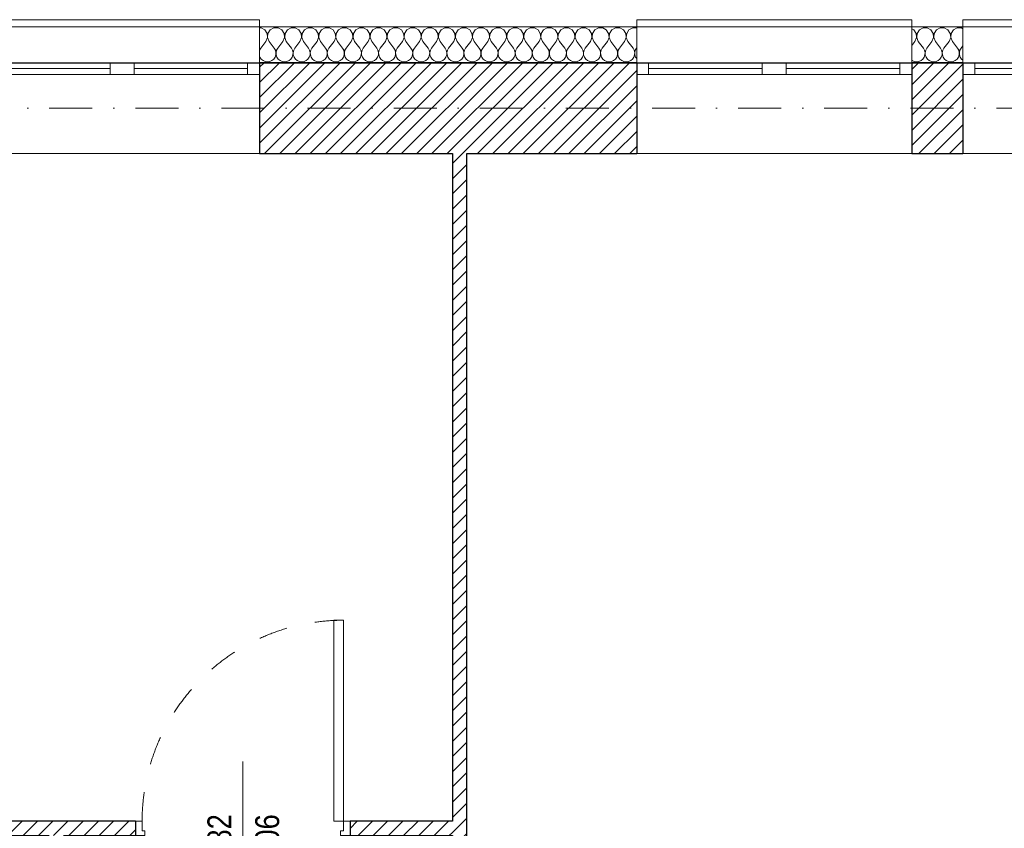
# Model space of a CAD drawing. Header units: millimetres. Extents: x 172139 to 266886, y 95607 to 138225.
# Tile 18 of 71: x 182107 to 186224, y 118321 to 121706. Entities that reach past the tile are written whole.
import ezdxf
from ezdxf.enums import TextEntityAlignment as Align

# ---------------------------------------------------------------- set-up
doc = ezdxf.new("R2010")
doc.units = ezdxf.units.MM
doc.header["$MEASUREMENT"] = 0
doc.linetypes.add('Kropki i Kreski', pattern=[360, 180, -90, 0, -90])
doc.linetypes.add('Przerywana', pattern=[240, 120, -120])
for name, color, linetype in [('Drzwi ArchiCAD', 7, 'Continuous'), ('Konstrukcja - Siatki mod', 7, 'Continuous'), ('KR_INW', 7, 'Continuous'), ('NAPIS_SODON', 7, 'Continuous'), ('Znaczniki drzwi ArchiCADa', 7, 'Continuous')]:
    doc.layers.add(name, color=color, linetype=linetype)
for name, color, linetype, lineweight in [('Drzwi ArchiCAD_Nr_pióra__1', 7, 'Continuous', 13), ('Drzwi ArchiCAD_Nr_pióra__27', 7, 'Continuous', 25), ('KR_INW_Nr_pióra__101', 252, 'Continuous', 5), ('KR_INW_Nr_pióra__27', 7, 'Continuous', 25), ('KR_INW_Nr_pióra__47', 7, 'Continuous', 15), ('NAPIS_SODON_Nr_pióra__1', 7, 'Continuous', 13), ('Okna ArchiCADa_Nr_pióra__1', 7, 'Continuous', 13), ('Znaczniki drzwi ArchiCADa_Nr_pióra__7', 7, 'Continuous', 13)]:
    doc.layers.add(name, color=color, linetype=linetype, lineweight=lineweight)
for name, color, linetype, lineweight, true_color in [('Konstrukcja - Siatki mod_Nr_pióra__48', 7, 'Continuous', 15, 0xa80f02), ('KR_INW_Nr_pióra__102', 7, 'Continuous', 5, 0xcccccc), ('Znaczniki drzwi ArchiCADa_Nr_pióra__20', 7, 'Continuous', 13, 0xb00000)]:
    doc.layers.add(name, color=color, linetype=linetype, lineweight=lineweight, true_color=true_color)
doc.styles.add('GENERATED_STYLE_1', font='ARIALN.TTF')
pattern_1 = [(45, (0, 0), (-31.819804, 31.819804), [])]

# ---------------------------------------------------------------- blocks, each defined once
blk = doc.blocks.new('Strop_1', base_point=(179225, 121523.3))
at = {"layer": 'NAPIS_SODON_Nr_pióra__1', "linetype": 'Continuous', "flags": 128}
blk.add_lwpolyline([(179225, 121523.3), (179225.9, 107003.8), (250898.3, 107008.3), (250897.4, 121527.8)], close=True, dxfattribs=at)
blk = doc.blocks.new('*X95')
at = {"layer": 'KR_INW_Nr_pióra__102', "linetype": 'Continuous'}
for p, q in [((183115.8, 121670.9), (183109.9, 121670.9)), ((183131.2, 121662.7), (183115.8, 121670.9)), ((183169.9, 121670.9), (183154.5, 121662.7)), ((183187.3, 121670.9), (183169.9, 121670.9)), ((183202.6, 121662.7), (183187.3, 121670.9)), ((183241.3, 121670.9), (183226, 121662.7)), ((183258.7, 121670.9), (183241.3, 121670.9)), ((183274, 121662.7), (183258.7, 121670.9)), ((183312.7, 121670.9), (183297.4, 121662.7)), ((183330.1, 121670.9), (183312.7, 121670.9)), ((183345.5, 121662.7), (183330.1, 121670.9)), ((183384.2, 121670.9), (183368.8, 121662.7)), ((183401.6, 121670.9), (183384.2, 121670.9)), ((183416.9, 121662.7), (183401.6, 121670.9)), ((183455.6, 121670.9), (183440.3, 121662.7)), ((183473, 121670.9), (183455.6, 121670.9)), ((183488.3, 121662.7), (183473, 121670.9)), ((183527, 121670.9), (183511.7, 121662.7)), ((183544.4, 121670.9), (183527, 121670.9)), ((183559.7, 121662.7), (183544.4, 121670.9)), ((183598.4, 121670.9), (183583.1, 121662.7)), ((183615.8, 121670.9), (183598.4, 121670.9)), ((183631.2, 121662.7), (183615.8, 121670.9)), ((183669.9, 121670.9), (183654.5, 121662.7)), ((183687.3, 121670.9), (183669.9, 121670.9)), ((183702.6, 121662.7), (183687.3, 121670.9)), ((183741.3, 121670.9), (183726, 121662.7)), ((183758.7, 121670.9), (183741.3, 121670.9)), ((183774, 121662.7), (183758.7, 121670.9)), ((183812.7, 121670.9), (183797.4, 121662.7)), ((183830.1, 121670.9), (183812.7, 121670.9)), ((183845.5, 121662.7), (183830.1, 121670.9)), ((183884.2, 121670.9), (183868.8, 121662.7)), ((183901.6, 121670.9), (183884.2, 121670.9)), ((183916.9, 121662.7), (183901.6, 121670.9)), ((183955.6, 121670.9), (183940.3, 121662.7)), ((183973, 121670.9), (183955.6, 121670.9)), ((183988.3, 121662.7), (183973, 121670.9)), ((184027, 121670.9), (184011.7, 121662.7)), ((184044.4, 121670.9), (184027, 121670.9)), ((184059.7, 121662.7), (184044.4, 121670.9)), ((184098.4, 121670.9), (184083.1, 121662.7)), ((184115.8, 121670.9), (184098.4, 121670.9)), ((184131.2, 121662.7), (184115.8, 121670.9)), ((184169.9, 121670.9), (184154.5, 121662.7)), ((184187.3, 121670.9), (184169.9, 121670.9)), ((184202.6, 121662.7), (184187.3, 121670.9)), ((184241.3, 121670.9), (184226, 121662.7)), ((184258.7, 121670.9), (184241.3, 121670.9)), ((184274, 121662.7), (184258.7, 121670.9)), ((184312.7, 121670.9), (184297.4, 121662.7)), ((184330.1, 121670.9), (184312.7, 121670.9)), ((184345.5, 121662.7), (184330.1, 121670.9)), ((184384.2, 121670.9), (184368.8, 121662.7)), ((184401.6, 121670.9), (184384.2, 121670.9)), ((184416.9, 121662.7), (184401.6, 121670.9)), ((184455.6, 121670.9), (184440.3, 121662.7)), ((184473, 121670.9), (184455.6, 121670.9)), ((184488.3, 121662.7), (184473, 121670.9)), ((184527, 121670.9), (184511.7, 121662.7)), ((184544.4, 121670.9), (184527, 121670.9)), ((184559.7, 121662.7), (184544.4, 121670.9)), ((184598.4, 121670.9), (184583.1, 121662.7)), ((184615.8, 121670.9), (184598.4, 121670.9)), ((184631.2, 121662.7), (184615.8, 121670.9)), ((184669.9, 121670.9), (184654.5, 121662.7)), ((184686.7, 121670.9), (184669.9, 121670.9)), ((183140.8, 121648.2), (183131.2, 121662.7)), ((183135.7, 121614.9), (183142.4, 121630.9)), ((183142.4, 121630.9), (183140.8, 121648.2)), ((183144.9, 121648.2), (183143.3, 121630.9)), ((183143.3, 121630.9), (183150, 121614.9)), ((183154.5, 121662.7), (183144.9, 121648.2)), ((183212.2, 121648.2), (183202.6, 121662.7)), ((183207.1, 121614.9), (183213.9, 121630.9)), ((183213.9, 121630.9), (183212.2, 121648.2)), ((183216.3, 121648.2), (183214.7, 121630.9)), ((183214.7, 121630.9), (183221.4, 121614.9)), ((183226, 121662.7), (183216.3, 121648.2)), ((183283.7, 121648.2), (183274, 121662.7)), ((183278.6, 121614.9), (183285.3, 121630.9)), ((183285.3, 121630.9), (183283.7, 121648.2)), ((183287.8, 121648.2), (183286.1, 121630.9)), ((183286.1, 121630.9), (183292.9, 121614.9)), ((183297.4, 121662.7), (183287.8, 121648.2)), ((183355.1, 121648.2), (183345.5, 121662.7)), ((183350, 121614.9), (183356.7, 121630.9)), ((183356.7, 121630.9), (183355.1, 121648.2)), ((183359.2, 121648.2), (183357.6, 121630.9)), ((183357.6, 121630.9), (183364.3, 121614.9)), ((183368.8, 121662.7), (183359.2, 121648.2)), ((183426.5, 121648.2), (183416.9, 121662.7)), ((183421.4, 121614.9), (183428.2, 121630.9)), ((183428.2, 121630.9), (183426.5, 121648.2)), ((183430.6, 121648.2), (183429, 121630.9)), ((183429, 121630.9), (183435.7, 121614.9)), ((183440.3, 121662.7), (183430.6, 121648.2)), ((183497.9, 121648.2), (183488.3, 121662.7)), ((183492.9, 121614.9), (183499.6, 121630.9)), ((183499.6, 121630.9), (183497.9, 121648.2)), ((183502.1, 121648.2), (183500.4, 121630.9)), ((183500.4, 121630.9), (183507.1, 121614.9)), ((183511.7, 121662.7), (183502.1, 121648.2)), ((183569.4, 121648.2), (183559.7, 121662.7)), ((183564.3, 121614.9), (183571, 121630.9)), ((183571, 121630.9), (183569.4, 121648.2)), ((183573.5, 121648.2), (183571.8, 121630.9)), ((183571.8, 121630.9), (183578.6, 121614.9)), ((183583.1, 121662.7), (183573.5, 121648.2)), ((183640.8, 121648.2), (183631.2, 121662.7)), ((183635.7, 121614.9), (183642.4, 121630.9)), ((183642.4, 121630.9), (183640.8, 121648.2)), ((183644.9, 121648.2), (183643.3, 121630.9)), ((183643.3, 121630.9), (183650, 121614.9)), ((183654.5, 121662.7), (183644.9, 121648.2)), ((183712.2, 121648.2), (183702.6, 121662.7)), ((183707.1, 121614.9), (183713.9, 121630.9)), ((183713.9, 121630.9), (183712.2, 121648.2)), ((183716.3, 121648.2), (183714.7, 121630.9)), ((183714.7, 121630.9), (183721.4, 121614.9)), ((183726, 121662.7), (183716.3, 121648.2)), ((183783.7, 121648.2), (183774, 121662.7)), ((183778.6, 121614.9), (183785.3, 121630.9)), ((183785.3, 121630.9), (183783.7, 121648.2)), ((183787.8, 121648.2), (183786.1, 121630.9)), ((183786.1, 121630.9), (183792.9, 121614.9)), ((183797.4, 121662.7), (183787.8, 121648.2)), ((183855.1, 121648.2), (183845.5, 121662.7)), ((183850, 121614.9), (183856.7, 121630.9)), ((183856.7, 121630.9), (183855.1, 121648.2)), ((183859.2, 121648.2), (183857.6, 121630.9)), ((183857.6, 121630.9), (183864.3, 121614.9)), ((183868.8, 121662.7), (183859.2, 121648.2)), ((183926.5, 121648.2), (183916.9, 121662.7)), ((183921.4, 121614.9), (183928.2, 121630.9)), ((183928.2, 121630.9), (183926.5, 121648.2)), ((183930.6, 121648.2), (183929, 121630.9)), ((183929, 121630.9), (183935.7, 121614.9)), ((183940.3, 121662.7), (183930.6, 121648.2)), ((183997.9, 121648.2), (183988.3, 121662.7)), ((183992.9, 121614.9), (183999.6, 121630.9)), ((183999.6, 121630.9), (183997.9, 121648.2)), ((184002.1, 121648.2), (184000.4, 121630.9)), ((184000.4, 121630.9), (184007.1, 121614.9)), ((184011.7, 121662.7), (184002.1, 121648.2)), ((184069.4, 121648.2), (184059.7, 121662.7)), ((184064.3, 121614.9), (184071, 121630.9)), ((184071, 121630.9), (184069.4, 121648.2)), ((184073.5, 121648.2), (184071.8, 121630.9)), ((184071.8, 121630.9), (184078.6, 121614.9)), ((184083.1, 121662.7), (184073.5, 121648.2)), ((184140.8, 121648.2), (184131.2, 121662.7)), ((184135.7, 121614.9), (184142.4, 121630.9)), ((184142.4, 121630.9), (184140.8, 121648.2)), ((184144.9, 121648.2), (184143.3, 121630.9)), ((184143.3, 121630.9), (184150, 121614.9)), ((184154.5, 121662.7), (184144.9, 121648.2)), ((184212.2, 121648.2), (184202.6, 121662.7)), ((184207.1, 121614.9), (184213.9, 121630.9)), ((184213.9, 121630.9), (184212.2, 121648.2)), ((184216.3, 121648.2), (184214.7, 121630.9)), ((184214.7, 121630.9), (184221.4, 121614.9)), ((184226, 121662.7), (184216.3, 121648.2)), ((184283.7, 121648.2), (184274, 121662.7)), ((184278.6, 121614.9), (184285.3, 121630.9)), ((184285.3, 121630.9), (184283.7, 121648.2)), ((184287.8, 121648.2), (184286.1, 121630.9)), ((184286.1, 121630.9), (184292.9, 121614.9)), ((184297.4, 121662.7), (184287.8, 121648.2)), ((184355.1, 121648.2), (184345.5, 121662.7)), ((184350, 121614.9), (184356.7, 121630.9)), ((184356.7, 121630.9), (184355.1, 121648.2)), ((184359.2, 121648.2), (184357.6, 121630.9)), ((184357.6, 121630.9), (184364.3, 121614.9)), ((184368.8, 121662.7), (184359.2, 121648.2)), ((184426.5, 121648.2), (184416.9, 121662.7)), ((184421.4, 121614.9), (184428.2, 121630.9)), ((184428.2, 121630.9), (184426.5, 121648.2)), ((184430.6, 121648.2), (184429, 121630.9)), ((184429, 121630.9), (184435.7, 121614.9)), ((184440.3, 121662.7), (184430.6, 121648.2)), ((184497.9, 121648.2), (184488.3, 121662.7)), ((184492.9, 121614.9), (184499.6, 121630.9)), ((184499.6, 121630.9), (184497.9, 121648.2)), ((184502.1, 121648.2), (184500.4, 121630.9)), ((184500.4, 121630.9), (184507.1, 121614.9)), ((184511.7, 121662.7), (184502.1, 121648.2)), ((184569.4, 121648.2), (184559.7, 121662.7)), ((184564.3, 121614.9), (184571, 121630.9)), ((184571, 121630.9), (184569.4, 121648.2)), ((184573.5, 121648.2), (184571.8, 121630.9)), ((184571.8, 121630.9), (184578.6, 121614.9)), ((184583.1, 121662.7), (184573.5, 121648.2)), ((184640.8, 121648.2), (184631.2, 121662.7)), ((184635.7, 121614.9), (184642.4, 121630.9)), ((184642.4, 121630.9), (184640.8, 121648.2)), ((184644.9, 121648.2), (184643.3, 121630.9)), ((184643.3, 121630.9), (184650, 121614.9)), ((184654.5, 121662.7), (184644.9, 121648.2)), ((183114.3, 121586.3), (183109.9, 121578.4)), ((183135.7, 121614.9), (183114.3, 121586.3)), ((183150, 121614.9), (183171.4, 121586.3)), ((183176.2, 121577.7), (183171.4, 121586.3)), ((183185.7, 121586.3), (183180.9, 121577.7)), ((183207.1, 121614.9), (183185.7, 121586.3)), ((183221.4, 121614.9), (183242.9, 121586.3)), ((183247.6, 121577.7), (183242.9, 121586.3)), ((183257.1, 121586.3), (183252.4, 121577.7)), ((183278.6, 121614.9), (183257.1, 121586.3)), ((183292.9, 121614.9), (183314.3, 121586.3)), ((183319.1, 121577.7), (183314.3, 121586.3)), ((183328.6, 121586.3), (183323.8, 121577.7)), ((183350, 121614.9), (183328.6, 121586.3)), ((183364.3, 121614.9), (183385.7, 121586.3)), ((183390.5, 121577.7), (183385.7, 121586.3)), ((183400, 121586.3), (183395.2, 121577.7)), ((183421.4, 121614.9), (183400, 121586.3)), ((183435.7, 121614.9), (183457.1, 121586.3)), ((183461.9, 121577.7), (183457.1, 121586.3)), ((183471.4, 121586.3), (183466.7, 121577.7)), ((183492.9, 121614.9), (183471.4, 121586.3)), ((183507.1, 121614.9), (183528.6, 121586.3)), ((183533.3, 121577.7), (183528.6, 121586.3)), ((183542.9, 121586.3), (183538.1, 121577.7)), ((183564.3, 121614.9), (183542.9, 121586.3)), ((183578.6, 121614.9), (183600, 121586.3)), ((183604.8, 121577.7), (183600, 121586.3)), ((183614.3, 121586.3), (183609.5, 121577.7)), ((183635.7, 121614.9), (183614.3, 121586.3)), ((183650, 121614.9), (183671.4, 121586.3)), ((183676.2, 121577.7), (183671.4, 121586.3)), ((183685.7, 121586.3), (183680.9, 121577.7)), ((183707.1, 121614.9), (183685.7, 121586.3)), ((183721.4, 121614.9), (183742.9, 121586.3)), ((183747.6, 121577.7), (183742.9, 121586.3)), ((183757.1, 121586.3), (183752.4, 121577.7)), ((183778.6, 121614.9), (183757.1, 121586.3)), ((183792.9, 121614.9), (183814.3, 121586.3)), ((183819.1, 121577.7), (183814.3, 121586.3)), ((183828.6, 121586.3), (183823.8, 121577.7)), ((183850, 121614.9), (183828.6, 121586.3)), ((183864.3, 121614.9), (183885.7, 121586.3)), ((183890.5, 121577.7), (183885.7, 121586.3)), ((183900, 121586.3), (183895.2, 121577.7)), ((183921.4, 121614.9), (183900, 121586.3)), ((183935.7, 121614.9), (183957.1, 121586.3)), ((183961.9, 121577.7), (183957.1, 121586.3)), ((183971.4, 121586.3), (183966.7, 121577.7)), ((183992.9, 121614.9), (183971.4, 121586.3)), ((184007.1, 121614.9), (184028.6, 121586.3)), ((184033.3, 121577.7), (184028.6, 121586.3)), ((184042.9, 121586.3), (184038.1, 121577.7)), ((184064.3, 121614.9), (184042.9, 121586.3)), ((184078.6, 121614.9), (184100, 121586.3)), ((184104.8, 121577.7), (184100, 121586.3)), ((184114.3, 121586.3), (184109.5, 121577.7)), ((184135.7, 121614.9), (184114.3, 121586.3)), ((184150, 121614.9), (184171.4, 121586.3)), ((184176.2, 121577.7), (184171.4, 121586.3)), ((184185.7, 121586.3), (184180.9, 121577.7)), ((184207.1, 121614.9), (184185.7, 121586.3)), ((184221.4, 121614.9), (184242.9, 121586.3)), ((184247.6, 121577.7), (184242.9, 121586.3)), ((184257.1, 121586.3), (184252.4, 121577.7)), ((184278.6, 121614.9), (184257.1, 121586.3)), ((184292.9, 121614.9), (184314.3, 121586.3)), ((184319.1, 121577.7), (184314.3, 121586.3)), ((184328.6, 121586.3), (184323.8, 121577.7)), ((184350, 121614.9), (184328.6, 121586.3)), ((184364.3, 121614.9), (184385.7, 121586.3)), ((184390.5, 121577.7), (184385.7, 121586.3)), ((184400, 121586.3), (184395.2, 121577.7)), ((184421.4, 121614.9), (184400, 121586.3)), ((184435.7, 121614.9), (184457.1, 121586.3)), ((184461.9, 121577.7), (184457.1, 121586.3)), ((184471.4, 121586.3), (184466.7, 121577.7)), ((184492.9, 121614.9), (184471.4, 121586.3)), ((184507.1, 121614.9), (184528.6, 121586.3)), ((184533.3, 121577.7), (184528.6, 121586.3)), ((184542.9, 121586.3), (184538.1, 121577.7)), ((184564.3, 121614.9), (184542.9, 121586.3)), ((184578.6, 121614.9), (184600, 121586.3)), ((184604.8, 121577.7), (184600, 121586.3)), ((184614.3, 121586.3), (184609.5, 121577.7)), ((184635.7, 121614.9), (184614.3, 121586.3)), ((184650, 121614.9), (184671.4, 121586.3)), ((184676.2, 121577.7), (184671.4, 121586.3)), ((184685.7, 121586.3), (184680.9, 121577.7)), ((184686.7, 121587.6), (184685.7, 121586.3)), ((183109.9, 121551.9), (183110.9, 121548.9)), ((183110.9, 121548.9), (183116.5, 121540.8)), ((183169.2, 121540.8), (183174.8, 121548.9)), ((183174.8, 121548.9), (183177.9, 121558.2)), ((183178.4, 121568.1), (183176.2, 121577.7)), ((183177.9, 121558.2), (183178.4, 121568.1)), ((183180.9, 121577.7), (183178.7, 121568.1)), ((183178.7, 121568.1), (183179.2, 121558.2)), ((183179.2, 121558.2), (183182.3, 121548.9)), ((183182.3, 121548.9), (183187.9, 121540.8)), ((183240.6, 121540.8), (183246.2, 121548.9)), ((183246.2, 121548.9), (183249.4, 121558.2)), ((183249.9, 121568.1), (183247.6, 121577.7)), ((183249.4, 121558.2), (183249.9, 121568.1)), ((183252.4, 121577.7), (183250.1, 121568.1)), ((183250.1, 121568.1), (183250.6, 121558.2)), ((183250.6, 121558.2), (183253.8, 121548.9)), ((183253.8, 121548.9), (183259.4, 121540.8)), ((183312.1, 121540.8), (183317.7, 121548.9)), ((183317.7, 121548.9), (183320.8, 121558.2)), ((183321.3, 121568.1), (183319.1, 121577.7)), ((183320.8, 121558.2), (183321.3, 121568.1)), ((183323.8, 121577.7), (183321.6, 121568.1)), ((183321.6, 121568.1), (183322.1, 121558.2)), ((183322.1, 121558.2), (183325.2, 121548.9)), ((183325.2, 121548.9), (183330.8, 121540.8)), ((183383.5, 121540.8), (183389.1, 121548.9)), ((183389.1, 121548.9), (183392.2, 121558.2)), ((183392.7, 121568.1), (183390.5, 121577.7)), ((183392.2, 121558.2), (183392.7, 121568.1)), ((183395.2, 121577.7), (183393, 121568.1)), ((183393, 121568.1), (183393.5, 121558.2)), ((183393.5, 121558.2), (183396.6, 121548.9)), ((183396.6, 121548.9), (183402.2, 121540.8)), ((183454.9, 121540.8), (183460.5, 121548.9)), ((183460.5, 121548.9), (183463.7, 121558.2)), ((183464.1, 121568.1), (183461.9, 121577.7)), ((183463.7, 121558.2), (183464.1, 121568.1)), ((183466.7, 121577.7), (183464.4, 121568.1)), ((183464.4, 121568.1), (183464.9, 121558.2)), ((183464.9, 121558.2), (183468.1, 121548.9)), ((183468.1, 121548.9), (183473.6, 121540.8)), ((183526.4, 121540.8), (183531.9, 121548.9)), ((183531.9, 121548.9), (183535.1, 121558.2)), ((183535.6, 121568.1), (183533.3, 121577.7)), ((183535.1, 121558.2), (183535.6, 121568.1)), ((183538.1, 121577.7), (183535.9, 121568.1)), ((183535.9, 121568.1), (183536.3, 121558.2)), ((183536.3, 121558.2), (183539.5, 121548.9)), ((183539.5, 121548.9), (183545.1, 121540.8)), ((183597.8, 121540.8), (183603.4, 121548.9)), ((183603.4, 121548.9), (183606.5, 121558.2)), ((183607, 121568.1), (183604.8, 121577.7)), ((183606.5, 121558.2), (183607, 121568.1)), ((183609.5, 121577.7), (183607.3, 121568.1)), ((183607.3, 121568.1), (183607.8, 121558.2)), ((183607.8, 121558.2), (183610.9, 121548.9)), ((183610.9, 121548.9), (183616.5, 121540.8)), ((183669.2, 121540.8), (183674.8, 121548.9)), ((183674.8, 121548.9), (183677.9, 121558.2)), ((183678.4, 121568.1), (183676.2, 121577.7)), ((183677.9, 121558.2), (183678.4, 121568.1)), ((183680.9, 121577.7), (183678.7, 121568.1)), ((183678.7, 121568.1), (183679.2, 121558.2)), ((183679.2, 121558.2), (183682.3, 121548.9)), ((183682.3, 121548.9), (183687.9, 121540.8)), ((183740.6, 121540.8), (183746.2, 121548.9)), ((183746.2, 121548.9), (183749.4, 121558.2)), ((183749.9, 121568.1), (183747.6, 121577.7)), ((183749.4, 121558.2), (183749.9, 121568.1)), ((183752.4, 121577.7), (183750.1, 121568.1)), ((183750.1, 121568.1), (183750.6, 121558.2)), ((183750.6, 121558.2), (183753.8, 121548.9)), ((183753.8, 121548.9), (183759.4, 121540.8)), ((183812.1, 121540.8), (183817.7, 121548.9)), ((183817.7, 121548.9), (183820.8, 121558.2)), ((183821.3, 121568.1), (183819.1, 121577.7)), ((183820.8, 121558.2), (183821.3, 121568.1)), ((183823.8, 121577.7), (183821.6, 121568.1)), ((183821.6, 121568.1), (183822.1, 121558.2)), ((183822.1, 121558.2), (183825.2, 121548.9)), ((183825.2, 121548.9), (183830.8, 121540.8)), ((183883.5, 121540.8), (183889.1, 121548.9)), ((183889.1, 121548.9), (183892.2, 121558.2)), ((183892.7, 121568.1), (183890.5, 121577.7)), ((183892.2, 121558.2), (183892.7, 121568.1)), ((183895.2, 121577.7), (183893, 121568.1)), ((183893, 121568.1), (183893.5, 121558.2)), ((183893.5, 121558.2), (183896.6, 121548.9)), ((183896.6, 121548.9), (183902.2, 121540.8)), ((183954.9, 121540.8), (183960.5, 121548.9)), ((183960.5, 121548.9), (183963.7, 121558.2)), ((183964.1, 121568.1), (183961.9, 121577.7)), ((183963.7, 121558.2), (183964.1, 121568.1)), ((183966.7, 121577.7), (183964.4, 121568.1)), ((183964.4, 121568.1), (183964.9, 121558.2)), ((183964.9, 121558.2), (183968.1, 121548.9)), ((183968.1, 121548.9), (183973.6, 121540.8)), ((184026.4, 121540.8), (184031.9, 121548.9)), ((184031.9, 121548.9), (184035.1, 121558.2)), ((184035.6, 121568.1), (184033.3, 121577.7)), ((184035.1, 121558.2), (184035.6, 121568.1)), ((184038.1, 121577.7), (184035.9, 121568.1)), ((184035.9, 121568.1), (184036.3, 121558.2)), ((184036.3, 121558.2), (184039.5, 121548.9)), ((184039.5, 121548.9), (184045.1, 121540.8)), ((184097.8, 121540.8), (184103.4, 121548.9)), ((184103.4, 121548.9), (184106.5, 121558.2)), ((184107, 121568.1), (184104.8, 121577.7)), ((184106.5, 121558.2), (184107, 121568.1)), ((184109.5, 121577.7), (184107.3, 121568.1)), ((184107.3, 121568.1), (184107.8, 121558.2)), ((184107.8, 121558.2), (184110.9, 121548.9)), ((184110.9, 121548.9), (184116.5, 121540.8)), ((184169.2, 121540.8), (184174.8, 121548.9)), ((184174.8, 121548.9), (184177.9, 121558.2)), ((184178.4, 121568.1), (184176.2, 121577.7)), ((184177.9, 121558.2), (184178.4, 121568.1)), ((184180.9, 121577.7), (184178.7, 121568.1)), ((184178.7, 121568.1), (184179.2, 121558.2)), ((184179.2, 121558.2), (184182.3, 121548.9)), ((184182.3, 121548.9), (184187.9, 121540.8)), ((184240.6, 121540.8), (184246.2, 121548.9)), ((184246.2, 121548.9), (184249.4, 121558.2)), ((184249.9, 121568.1), (184247.6, 121577.7)), ((184249.4, 121558.2), (184249.9, 121568.1)), ((184252.4, 121577.7), (184250.1, 121568.1)), ((184250.1, 121568.1), (184250.6, 121558.2)), ((184250.6, 121558.2), (184253.8, 121548.9)), ((184253.8, 121548.9), (184259.4, 121540.8)), ((184312.1, 121540.8), (184317.7, 121548.9)), ((184317.7, 121548.9), (184320.8, 121558.2)), ((184321.3, 121568.1), (184319.1, 121577.7)), ((184320.8, 121558.2), (184321.3, 121568.1)), ((184323.8, 121577.7), (184321.6, 121568.1)), ((184321.6, 121568.1), (184322.1, 121558.2)), ((184322.1, 121558.2), (184325.2, 121548.9)), ((184325.2, 121548.9), (184330.8, 121540.8)), ((184383.5, 121540.8), (184389.1, 121548.9)), ((184389.1, 121548.9), (184392.2, 121558.2)), ((184392.7, 121568.1), (184390.5, 121577.7)), ((184392.2, 121558.2), (184392.7, 121568.1)), ((184395.2, 121577.7), (184393, 121568.1)), ((184393, 121568.1), (184393.5, 121558.2)), ((184393.5, 121558.2), (184396.6, 121548.9)), ((184396.6, 121548.9), (184402.2, 121540.8)), ((184454.9, 121540.8), (184460.5, 121548.9)), ((184460.5, 121548.9), (184463.7, 121558.2)), ((184464.1, 121568.1), (184461.9, 121577.7)), ((184463.7, 121558.2), (184464.1, 121568.1)), ((184466.7, 121577.7), (184464.4, 121568.1)), ((184464.4, 121568.1), (184464.9, 121558.2)), ((184464.9, 121558.2), (184468.1, 121548.9)), ((184468.1, 121548.9), (184473.6, 121540.8)), ((184526.4, 121540.8), (184531.9, 121548.9)), ((184531.9, 121548.9), (184535.1, 121558.2)), ((184535.6, 121568.1), (184533.3, 121577.7)), ((184535.1, 121558.2), (184535.6, 121568.1)), ((184538.1, 121577.7), (184535.9, 121568.1)), ((184535.9, 121568.1), (184536.3, 121558.2)), ((184536.3, 121558.2), (184539.5, 121548.9)), ((184539.5, 121548.9), (184545.1, 121540.8)), ((184597.8, 121540.8), (184603.4, 121548.9)), ((184603.4, 121548.9), (184606.5, 121558.2)), ((184607, 121568.1), (184604.8, 121577.7)), ((184606.5, 121558.2), (184607, 121568.1)), ((184609.5, 121577.7), (184607.3, 121568.1)), ((184607.3, 121568.1), (184607.8, 121558.2)), ((184607.8, 121558.2), (184610.9, 121548.9)), ((184610.9, 121548.9), (184616.5, 121540.8)), ((184669.2, 121540.8), (184674.8, 121548.9)), ((184674.8, 121548.9), (184677.9, 121558.2)), ((184678.4, 121568.1), (184676.2, 121577.7)), ((184677.9, 121558.2), (184678.4, 121568.1)), ((184680.9, 121577.7), (184678.7, 121568.1)), ((184678.7, 121568.1), (184679.2, 121558.2)), ((184679.2, 121558.2), (184682.3, 121548.9)), ((184682.3, 121548.9), (184686.7, 121542.5)), ((183116.5, 121540.8), (183124.1, 121534.5)), ((183124.1, 121534.5), (183133.1, 121530.5)), ((183133.1, 121530.5), (183142.9, 121529.2)), ((183142.9, 121529.2), (183152.6, 121530.5)), ((183152.6, 121530.5), (183161.6, 121534.5)), ((183161.6, 121534.5), (183169.2, 121540.8)), ((183187.9, 121540.8), (183195.5, 121534.5)), ((183195.5, 121534.5), (183204.5, 121530.5)), ((183204.5, 121530.5), (183214.3, 121529.2)), ((183214.3, 121529.2), (183224, 121530.5)), ((183224, 121530.5), (183233.1, 121534.5)), ((183233.1, 121534.5), (183240.6, 121540.8)), ((183259.4, 121540.8), (183266.9, 121534.5)), ((183266.9, 121534.5), (183276, 121530.5)), ((183276, 121530.5), (183285.7, 121529.2)), ((183285.7, 121529.2), (183295.5, 121530.5)), ((183295.5, 121530.5), (183304.5, 121534.5)), ((183304.5, 121534.5), (183312.1, 121540.8)), ((183330.8, 121540.8), (183338.4, 121534.5)), ((183338.4, 121534.5), (183347.4, 121530.5)), ((183347.4, 121530.5), (183357.1, 121529.2)), ((183357.1, 121529.2), (183366.9, 121530.5)), ((183366.9, 121530.5), (183375.9, 121534.5)), ((183375.9, 121534.5), (183383.5, 121540.8)), ((183402.2, 121540.8), (183409.8, 121534.5)), ((183409.8, 121534.5), (183418.8, 121530.5)), ((183418.8, 121530.5), (183428.6, 121529.2)), ((183428.6, 121529.2), (183438.3, 121530.5)), ((183438.3, 121530.5), (183447.3, 121534.5)), ((183447.3, 121534.5), (183454.9, 121540.8)), ((183473.6, 121540.8), (183481.2, 121534.5)), ((183481.2, 121534.5), (183490.2, 121530.5)), ((183490.2, 121530.5), (183500, 121529.2)), ((183500, 121529.2), (183509.8, 121530.5)), ((183509.8, 121530.5), (183518.8, 121534.5)), ((183518.8, 121534.5), (183526.4, 121540.8)), ((183545.1, 121540.8), (183552.7, 121534.5)), ((183552.7, 121534.5), (183561.7, 121530.5)), ((183561.7, 121530.5), (183571.4, 121529.2)), ((183571.4, 121529.2), (183581.2, 121530.5)), ((183581.2, 121530.5), (183590.2, 121534.5)), ((183590.2, 121534.5), (183597.8, 121540.8)), ((183616.5, 121540.8), (183624.1, 121534.5)), ((183624.1, 121534.5), (183633.1, 121530.5)), ((183633.1, 121530.5), (183642.9, 121529.2)), ((183642.9, 121529.2), (183652.6, 121530.5)), ((183652.6, 121530.5), (183661.6, 121534.5)), ((183661.6, 121534.5), (183669.2, 121540.8)), ((183687.9, 121540.8), (183695.5, 121534.5)), ((183695.5, 121534.5), (183704.5, 121530.5)), ((183704.5, 121530.5), (183714.3, 121529.2)), ((183714.3, 121529.2), (183724, 121530.5)), ((183724, 121530.5), (183733.1, 121534.5)), ((183733.1, 121534.5), (183740.6, 121540.8)), ((183759.4, 121540.8), (183766.9, 121534.5)), ((183766.9, 121534.5), (183776, 121530.5)), ((183776, 121530.5), (183785.7, 121529.2)), ((183785.7, 121529.2), (183795.5, 121530.5)), ((183795.5, 121530.5), (183804.5, 121534.5)), ((183804.5, 121534.5), (183812.1, 121540.8)), ((183830.8, 121540.8), (183838.4, 121534.5)), ((183838.4, 121534.5), (183847.4, 121530.5)), ((183847.4, 121530.5), (183857.1, 121529.2)), ((183857.1, 121529.2), (183866.9, 121530.5)), ((183866.9, 121530.5), (183875.9, 121534.5)), ((183875.9, 121534.5), (183883.5, 121540.8)), ((183902.2, 121540.8), (183909.8, 121534.5)), ((183909.8, 121534.5), (183918.8, 121530.5)), ((183918.8, 121530.5), (183928.6, 121529.2)), ((183928.6, 121529.2), (183938.3, 121530.5)), ((183938.3, 121530.5), (183947.3, 121534.5)), ((183947.3, 121534.5), (183954.9, 121540.8)), ((183973.6, 121540.8), (183981.2, 121534.5)), ((183981.2, 121534.5), (183990.2, 121530.5)), ((183990.2, 121530.5), (184000, 121529.2)), ((184000, 121529.2), (184009.8, 121530.5)), ((184009.8, 121530.5), (184018.8, 121534.5)), ((184018.8, 121534.5), (184026.4, 121540.8)), ((184045.1, 121540.8), (184052.7, 121534.5)), ((184052.7, 121534.5), (184061.7, 121530.5)), ((184061.7, 121530.5), (184071.4, 121529.2)), ((184071.4, 121529.2), (184081.2, 121530.5)), ((184081.2, 121530.5), (184090.2, 121534.5)), ((184090.2, 121534.5), (184097.8, 121540.8)), ((184116.5, 121540.8), (184124.1, 121534.5)), ((184124.1, 121534.5), (184133.1, 121530.5)), ((184133.1, 121530.5), (184142.9, 121529.2)), ((184142.9, 121529.2), (184152.6, 121530.5)), ((184152.6, 121530.5), (184161.6, 121534.5)), ((184161.6, 121534.5), (184169.2, 121540.8)), ((184187.9, 121540.8), (184195.5, 121534.5)), ((184195.5, 121534.5), (184204.5, 121530.5)), ((184204.5, 121530.5), (184214.3, 121529.2)), ((184214.3, 121529.2), (184224, 121530.5)), ((184224, 121530.5), (184233.1, 121534.5)), ((184233.1, 121534.5), (184240.6, 121540.8)), ((184259.4, 121540.8), (184266.9, 121534.5)), ((184266.9, 121534.5), (184276, 121530.5)), ((184276, 121530.5), (184285.7, 121529.2)), ((184285.7, 121529.2), (184295.5, 121530.5)), ((184295.5, 121530.5), (184304.5, 121534.5)), ((184304.5, 121534.5), (184312.1, 121540.8)), ((184330.8, 121540.8), (184338.4, 121534.5)), ((184338.4, 121534.5), (184347.4, 121530.5)), ((184347.4, 121530.5), (184357.1, 121529.2)), ((184357.1, 121529.2), (184366.9, 121530.5)), ((184366.9, 121530.5), (184375.9, 121534.5)), ((184375.9, 121534.5), (184383.5, 121540.8)), ((184402.2, 121540.8), (184409.8, 121534.5)), ((184409.8, 121534.5), (184418.8, 121530.5)), ((184418.8, 121530.5), (184428.6, 121529.2)), ((184428.6, 121529.2), (184438.3, 121530.5)), ((184438.3, 121530.5), (184447.3, 121534.5)), ((184447.3, 121534.5), (184454.9, 121540.8)), ((184473.6, 121540.8), (184481.2, 121534.5)), ((184481.2, 121534.5), (184490.2, 121530.5)), ((184490.2, 121530.5), (184500, 121529.2)), ((184500, 121529.2), (184509.8, 121530.5)), ((184509.8, 121530.5), (184518.8, 121534.5)), ((184518.8, 121534.5), (184526.4, 121540.8)), ((184545.1, 121540.8), (184552.7, 121534.5)), ((184552.7, 121534.5), (184561.7, 121530.5)), ((184561.7, 121530.5), (184571.4, 121529.2)), ((184571.4, 121529.2), (184581.2, 121530.5)), ((184581.2, 121530.5), (184590.2, 121534.5)), ((184590.2, 121534.5), (184597.8, 121540.8)), ((184616.5, 121540.8), (184624.1, 121534.5)), ((184624.1, 121534.5), (184633.1, 121530.5)), ((184633.1, 121530.5), (184642.9, 121529.2)), ((184642.9, 121529.2), (184652.6, 121530.5)), ((184652.6, 121530.5), (184661.6, 121534.5)), ((184661.6, 121534.5), (184669.2, 121540.8))]:
    blk.add_line(p, q, dxfattribs=at)
blk = doc.blocks.new('*X96')
at = {"layer": 'KR_INW_Nr_pióra__102', "linetype": 'Continuous'}
for p, q in [((185845.5, 121662.7), (185836.7, 121667.4)), ((185884.2, 121670.9), (185868.8, 121662.7)), ((185901.6, 121670.9), (185884.2, 121670.9)), ((185916.9, 121662.7), (185901.6, 121670.9)), ((185955.6, 121670.9), (185940.3, 121662.7)), ((185973, 121670.9), (185955.6, 121670.9)), ((185988.3, 121662.7), (185973, 121670.9)), ((186027, 121670.9), (186011.7, 121662.7)), ((186044.4, 121670.9), (186027, 121670.9)), ((186050.4, 121667.7), (186044.4, 121670.9)), ((185855.1, 121648.2), (185845.5, 121662.7)), ((185850, 121614.9), (185856.7, 121630.9)), ((185856.7, 121630.9), (185855.1, 121648.2)), ((185859.2, 121648.2), (185857.6, 121630.9)), ((185857.6, 121630.9), (185864.3, 121614.9)), ((185868.8, 121662.7), (185859.2, 121648.2)), ((185926.5, 121648.2), (185916.9, 121662.7)), ((185921.4, 121614.9), (185928.2, 121630.9)), ((185928.2, 121630.9), (185926.5, 121648.2)), ((185930.6, 121648.2), (185929, 121630.9)), ((185929, 121630.9), (185935.7, 121614.9)), ((185940.3, 121662.7), (185930.6, 121648.2)), ((185997.9, 121648.2), (185988.3, 121662.7)), ((185992.9, 121614.9), (185999.6, 121630.9)), ((185999.6, 121630.9), (185997.9, 121648.2)), ((186002.1, 121648.2), (186000.4, 121630.9)), ((186000.4, 121630.9), (186007.1, 121614.9)), ((186011.7, 121662.7), (186002.1, 121648.2)), ((185850, 121614.9), (185836.7, 121597.2)), ((185864.3, 121614.9), (185885.7, 121586.3)), ((185890.5, 121577.7), (185885.7, 121586.3)), ((185900, 121586.3), (185895.2, 121577.7)), ((185921.4, 121614.9), (185900, 121586.3)), ((185935.7, 121614.9), (185957.1, 121586.3)), ((185961.9, 121577.7), (185957.1, 121586.3)), ((185971.4, 121586.3), (185966.7, 121577.7)), ((185992.9, 121614.9), (185971.4, 121586.3)), ((186007.1, 121614.9), (186028.6, 121586.3)), ((186033.3, 121577.7), (186028.6, 121586.3)), ((186042.9, 121586.3), (186038.1, 121577.7)), ((186050.4, 121596.3), (186042.9, 121586.3)), ((185883.5, 121540.8), (185889.1, 121548.9)), ((185889.1, 121548.9), (185892.2, 121558.2)), ((185892.7, 121568.1), (185890.5, 121577.7)), ((185892.2, 121558.2), (185892.7, 121568.1)), ((185895.2, 121577.7), (185893, 121568.1)), ((185893, 121568.1), (185893.5, 121558.2)), ((185893.5, 121558.2), (185896.6, 121548.9)), ((185896.6, 121548.9), (185902.2, 121540.8)), ((185954.9, 121540.8), (185960.5, 121548.9)), ((185960.5, 121548.9), (185963.7, 121558.2)), ((185964.1, 121568.1), (185961.9, 121577.7)), ((185963.7, 121558.2), (185964.1, 121568.1)), ((185966.7, 121577.7), (185964.4, 121568.1)), ((185964.4, 121568.1), (185964.9, 121558.2)), ((185964.9, 121558.2), (185968.1, 121548.9)), ((185968.1, 121548.9), (185973.6, 121540.8)), ((186026.4, 121540.8), (186031.9, 121548.9)), ((186031.9, 121548.9), (186035.1, 121558.2)), ((186035.6, 121568.1), (186033.3, 121577.7)), ((186035.1, 121558.2), (186035.6, 121568.1)), ((186038.1, 121577.7), (186035.9, 121568.1)), ((186035.9, 121568.1), (186036.3, 121558.2)), ((186036.3, 121558.2), (186039.5, 121548.9)), ((186039.5, 121548.9), (186045.1, 121540.8)), ((185836.7, 121535.9), (185838.4, 121534.5)), ((185838.4, 121534.5), (185847.4, 121530.5)), ((185847.4, 121530.5), (185857.1, 121529.2)), ((185857.1, 121529.2), (185866.9, 121530.5)), ((185866.9, 121530.5), (185875.9, 121534.5)), ((185875.9, 121534.5), (185883.5, 121540.8)), ((185902.2, 121540.8), (185909.8, 121534.5)), ((185909.8, 121534.5), (185918.8, 121530.5)), ((185918.8, 121530.5), (185928.6, 121529.2)), ((185928.6, 121529.2), (185938.3, 121530.5)), ((185938.3, 121530.5), (185947.3, 121534.5)), ((185947.3, 121534.5), (185954.9, 121540.8)), ((185973.6, 121540.8), (185981.2, 121534.5)), ((185981.2, 121534.5), (185990.2, 121530.5)), ((185990.2, 121530.5), (186000, 121529.2)), ((186000, 121529.2), (186009.8, 121530.5)), ((186009.8, 121530.5), (186018.8, 121534.5)), ((186018.8, 121534.5), (186026.4, 121540.8)), ((186045.1, 121540.8), (186050.4, 121536.4))]:
    blk.add_line(p, q, dxfattribs=at)
blk = doc.blocks.new('Okno podwójne 19')
at = {"layer": 'Okna ArchiCADa_Nr_pióra__1', "linetype": 'Continuous'}
for p, q in [((-575, 330), (575, 330)), ((-575, 0), (-525, 0)), ((-575, -50), (-575, 0)), ((-525, 0), (-525, -50)), ((-525, 0), (-50, 0)), ((-50, -50), (-50, 0)), ((-50, 0), (0, 0)), ((0, 0), (50, 0)), ((50, 0), (50, -50)), ((50, 0), (525, 0)), ((525, -50), (525, 0)), ((525, 0), (575, 0)), ((575, -50), (575, 0)), ((-525, -25), (-50, -25)), ((50, -25), (525, -25)), ((-525, -50), (-575, -50)), ((-50, -50), (-525, -50)), ((0, -50), (-50, -50)), ((50, -50), (0, -50)), ((525, -50), (50, -50)), ((575, -50), (525, -50)), ((-575, -200), (575, -200)), ((-575, -200), (-575, -230)), ((575, -230), (575, -200)), ((-575, -230), (575, -230))]:
    blk.add_line(p, q, dxfattribs=at)
blk = doc.blocks.new('Ściana_1', base_point=(179075.1, 121675.6))
at = {"layer": 'KR_INW_Nr_pióra__101', "linetype": 'Continuous'}
h = blk.add_hatch(dxfattribs=at)
h.set_pattern_fill('Cegła_licówka', color=256, style=0, pattern_type=2)
h.set_pattern_definition(pattern_1)
h.paths.add_polyline_path([(183109.9, 121145.6), (184686.7, 121145.6), (184686.7, 121475.6), (184686.7, 121525.6), (183109.9, 121525.6), (183109.9, 121475.6)])
h = blk.add_hatch(dxfattribs=at)
h.set_pattern_fill('Cegła_licówka', color=256, style=0, pattern_type=2)
h.set_pattern_definition(pattern_1)
h.paths.add_polyline_path([(185836.7, 121145.6), (186050.4, 121145.6), (186050.4, 121475.6), (186050.4, 121525.6), (185836.7, 121525.6), (185836.7, 121475.6)])
at = {"layer": 'KR_INW_Nr_pióra__27', "linetype": 'Continuous'}
for p, q in [((184686.7, 121525.6), (183109.9, 121525.6)), ((183109.9, 121525.6), (183109.9, 121475.6)), ((184686.7, 121525.6), (184686.7, 121475.6)), ((186050.4, 121525.6), (185836.7, 121525.6)), ((185836.7, 121525.6), (185836.7, 121475.6)), ((186050.4, 121525.6), (186050.4, 121475.6)), ((183109.9, 121475.6), (183109.9, 121145.6)), ((184686.7, 121475.6), (184686.7, 121145.6)), ((185836.7, 121475.6), (185836.7, 121145.6)), ((186050.4, 121475.6), (186050.4, 121145.6))]:
    blk.add_line(p, q, dxfattribs=at)
at = {"layer": 'KR_INW_Nr_pióra__27', "linetype": 'Continuous', "flags": 128}
for points in [[(183109.9, 121145.6), (183915.9, 121145.6)], [(183975.9, 121145.6), (184686.7, 121145.6)], [(185836.7, 121145.6), (186050.4, 121145.6)]]:
    blk.add_lwpolyline(points, dxfattribs=at)
at = {"layer": 'KR_INW_Nr_pióra__47', "linetype": 'Continuous'}
for p, q in [((183109.9, 121675.6), (183109.9, 121525.6)), ((184686.7, 121675.6), (184686.7, 121525.6)), ((185836.7, 121675.6), (185836.7, 121525.6)), ((186050.4, 121675.6), (186050.4, 121525.6))]:
    blk.add_line(p, q, dxfattribs=at)
at = {"layer": 'KR_INW_Nr_pióra__47', "linetype": 'Continuous', "flags": 128}
for points in [[(184686.7, 121675.6), (183109.9, 121675.6)], [(186050.4, 121675.6), (185836.7, 121675.6)]]:
    blk.add_lwpolyline(points, dxfattribs=at)
at = {"layer": 'KR_INW'}
for name in ['*X95', '*X96']:
    blk.add_blockref(name, (0, 0), dxfattribs=at)
at = {"layer": 'Okna ArchiCADa_Nr_pióra__1', "linetype": 'Continuous', "xscale": -1, "zscale": 1000, "rotation": 180}
for p in [(182534.9, 121475.6), (185261.7, 121475.6), (186625.4, 121475.6)]:
    blk.add_blockref('Okno podwójne 19', p, dxfattribs=at)
blk = doc.blocks.new('Drzwi 19_34')
at = {"layer": 'Drzwi ArchiCAD_Nr_pióra__1', "linetype": 'Continuous'}
for p, q in [((380.8, 0), (380.8, 841.5)), ((380.8, 841.5), (420.8, 841.5)), ((420.8, 841.5), (420.8, 0)), ((-420.8, 0), (-448.8, 0)), ((-448.8, 0), (-448.8, -60)), ((-420.8, -40), (-420.8, 0)), ((420.8, 0), (380.8, 0)), ((448.8, 0), (420.8, 0)), ((420.8, 0), (420.8, -40)), ((448.8, -60), (448.8, 0)), ((-408.8, -40), (-420.8, -40)), ((-408.8, -60), (-408.8, -40)), ((420.8, -40), (408.8, -40)), ((408.8, -40), (408.8, -60)), ((-448.8, -60), (-408.8, -60)), ((408.8, -60), (448.8, -60))]:
    blk.add_line(p, q, dxfattribs=at)
at = {"layer": 'Drzwi ArchiCAD_Nr_pióra__1', "linetype": 'Przerywana'}
blk.add_arc((420.8, 0), 841.5, 90, 180, dxfattribs=at)
at = {"layer": 'Drzwi ArchiCAD_Nr_pióra__27', "linetype": 'Continuous'}
for p, q in [((-448.8, 0), (-448.8, -60)), ((448.8, 0), (448.8, -60))]:
    blk.add_line(p, q, dxfattribs=at)
blk = doc.blocks.new('Znacznik Wym 19_19')
at = {"layer": 'Znaczniki drzwi ArchiCADa_Nr_pióra__20', "linetype": 'Continuous'}
blk.add_line((0, 250), (0, -360), dxfattribs=at)
at = {"layer": 'Znaczniki drzwi ArchiCADa_Nr_pióra__7', "style": 'GENERATED_STYLE_1'}
for tag, p in [('AC_MarkerText_2', (-17.6, -97.3)), ('AC_MarkerText_3', (182.4, -161.3))]:
    blk.add_attdef(tag, text='', height=100, rotation=90, dxfattribs=at).set_placement(p, align=Align.BOTTOM_LEFT)
blk = doc.blocks.new('Ściana_100', base_point=(179075.1, 118290.7))
at = {"layer": 'KR_INW_Nr_pióra__101', "linetype": 'Continuous'}
h = blk.add_hatch(dxfattribs=at)
h.set_pattern_fill('Cegła_licówka', color=256, style=0, pattern_type=2)
h.set_pattern_definition(pattern_1)
h.paths.add_polyline_path([(179605.1, 118290.7), (182590.5, 118290.7), (182590.5, 118350.7), (179605.1, 118350.7)])
h = blk.add_hatch(dxfattribs=at)
h.set_pattern_fill('Cegła_licówka', color=256, style=0, pattern_type=2)
h.set_pattern_definition(pattern_1)
h.paths.add_polyline_path([(183488, 118350.7), (183488, 118290.7), (183915.9, 118290.7), (183915.9, 118350.7)])
at = {"layer": 'KR_INW_Nr_pióra__27', "linetype": 'Continuous'}
for p, q in [((182590.5, 118350.7), (182590.5, 118290.7)), ((183488, 118350.7), (183488, 118290.7))]:
    blk.add_line(p, q, dxfattribs=at)
at = {"layer": 'KR_INW_Nr_pióra__27', "linetype": 'Continuous', "flags": 128}
for points in [[(182590.5, 118350.7), (179605.1, 118350.7)], [(183915.9, 118350.7), (183488, 118350.7)], [(179605.1, 118290.7), (182229.6, 118290.7)], [(182289.6, 118290.7), (182590.5, 118290.7)], [(183488, 118290.7), (183915.9, 118290.7)]]:
    blk.add_lwpolyline(points, dxfattribs=at)
at = {"layer": 'Drzwi ArchiCAD', "linetype": 'Continuous', "zscale": 1000}
blk.add_blockref('Drzwi 19_34', (183039.3, 118350.7), dxfattribs=at)
at = {"layer": 'Znaczniki drzwi ArchiCADa', "color": 14, "lineweight": 13, "true_color": 0xb00000}
ref = blk.add_blockref('Znacznik Wym 19_19', (183039.3, 118350.7), dxfattribs=at)
ref.add_attrib('AC_MarkerText_2', '82', dxfattribs={"layer": 'Znaczniki drzwi ArchiCADa_Nr_pióra__7', "color": 7, "height": 100, "rotation": 90, "style": 'GENERATED_STYLE_1'}).set_placement((183021.6, 118253.3), align=Align.BOTTOM_LEFT)
ref.add_attrib('AC_MarkerText_3', '206', dxfattribs={"layer": 'Znaczniki drzwi ArchiCADa_Nr_pióra__7', "color": 7, "height": 100, "rotation": 90, "style": 'GENERATED_STYLE_1'}).set_placement((183221.6, 118189.3), align=Align.BOTTOM_LEFT)
blk = doc.blocks.new('Drzwi 19_35')
at = {"layer": 'Drzwi ArchiCAD_Nr_pióra__1', "linetype": 'Continuous'}
for p, q in [((384.6, 0), (384.6, 849.2)), ((384.6, 849.2), (424.6, 849.2)), ((424.6, 849.2), (424.6, 0)), ((-424.6, 0), (-452.6, 0)), ((-452.6, 0), (-452.6, -60)), ((-424.6, -40), (-424.6, 0)), ((424.6, 0), (384.6, 0)), ((452.6, 0), (424.6, 0)), ((424.6, 0), (424.6, -40)), ((452.6, -60), (452.6, 0)), ((-412.6, -40), (-424.6, -40)), ((-412.6, -60), (-412.6, -40)), ((424.6, -40), (412.6, -40)), ((412.6, -40), (412.6, -60)), ((-452.6, -60), (-412.6, -60)), ((412.6, -60), (452.6, -60))]:
    blk.add_line(p, q, dxfattribs=at)
at = {"layer": 'Drzwi ArchiCAD_Nr_pióra__1', "linetype": 'Przerywana'}
blk.add_arc((424.6, 0), 849.2, 90, 180, dxfattribs=at)
at = {"layer": 'Drzwi ArchiCAD_Nr_pióra__27', "linetype": 'Continuous'}
for p, q in [((-452.6, 0), (-452.6, -60)), ((452.6, 0), (452.6, -60))]:
    blk.add_line(p, q, dxfattribs=at)
blk = doc.blocks.new('Znacznik Wym 19_2')
at = {"layer": 'Znaczniki drzwi ArchiCADa_Nr_pióra__20', "linetype": 'Continuous'}
blk.add_line((0, -310), (0, 300), dxfattribs=at)
at = {"layer": 'Znaczniki drzwi ArchiCADa_Nr_pióra__7', "style": 'GENERATED_STYLE_1'}
for tag, p in [('AC_MarkerText_2', (-17.6, -29.3)), ('AC_MarkerText_3', (182.4, -29.3))]:
    blk.add_attdef(tag, text='', height=100, rotation=90, dxfattribs=at).set_placement(p, align=Align.BOTTOM_LEFT)
blk = doc.blocks.new('Ściana_102', base_point=(183915.9, 117042.8))
at = {"layer": 'KR_INW_Nr_pióra__101', "linetype": 'Continuous'}
h = blk.add_hatch(dxfattribs=at)
h.set_pattern_fill('Cegła_licówka', color=256, style=0, pattern_type=2)
h.set_pattern_definition(pattern_1)
h.paths.add_polyline_path([(183975.9, 121145.6), (183915.9, 121145.6), (183915.9, 118085), (183975.9, 118085)])
h = blk.add_hatch(dxfattribs=at)
h.set_pattern_fill('Cegła_licówka', color=256, style=0, pattern_type=2)
h.set_pattern_definition(pattern_1)
h.paths.add_polyline_path([(183915.9, 117042.8), (183975.9, 117102.8), (183975.9, 117179.9), (183915.9, 117179.9)])
at = {"layer": 'KR_INW_Nr_pióra__27', "linetype": 'Continuous'}
for p, q in [((183975.9, 118085), (183915.9, 118085)), ((183975.9, 117179.9), (183915.9, 117179.9))]:
    blk.add_line(p, q, dxfattribs=at)
at = {"layer": 'KR_INW_Nr_pióra__27', "linetype": 'Continuous', "flags": 128}
for points in [[(183915.9, 121145.6), (183915.9, 118350.7)], [(183975.9, 118085), (183975.9, 121145.6)], [(183915.9, 118290.7), (183915.9, 118085)], [(183915.9, 117179.9), (183915.9, 117042.8)], [(183975.9, 117102.8), (183975.9, 117179.9)]]:
    blk.add_lwpolyline(points, dxfattribs=at)
at = {"layer": 'Drzwi ArchiCAD', "linetype": 'Continuous', "zscale": 1000, "rotation": 270}
blk.add_blockref('Drzwi 19_35', (183975.9, 117632.4), dxfattribs=at)
at = {"layer": 'Znaczniki drzwi ArchiCADa', "color": 14, "lineweight": 13, "true_color": 0xb00000}
ref = blk.add_blockref('Znacznik Wym 19_2', (183915.9, 117632.4), dxfattribs=dict(at, rotation=90))
ref.add_attrib('AC_MarkerText_2', '83', dxfattribs={"layer": 'Znaczniki drzwi ArchiCADa_Nr_pióra__7', "color": 7, "height": 100, "rotation": 360, "style": 'GENERATED_STYLE_1'}).set_placement((183847.9, 117680.7), align=Align.BOTTOM_LEFT)
ref.add_attrib('AC_MarkerText_3', '206', dxfattribs={"layer": 'Znaczniki drzwi ArchiCADa_Nr_pióra__7', "color": 7, "height": 100, "rotation": 360, "style": 'GENERATED_STYLE_1'}).set_placement((183783.9, 117480.8), align=Align.BOTTOM_LEFT)
blk = doc.blocks.new('Standardowy znacznik siatki_10')
at = {"layer": 'Konstrukcja - Siatki mod_Nr_pióra__48', "linetype": 'Kropki i Kreski'}
blk.add_line((1000, 0), (72912, 0), dxfattribs=at)

msp = doc.modelspace()

# ---------------------------------------------------------------- block references
at = {"layer": 'Konstrukcja - Siatki mod', "color": 8, "linetype": 'Continuous', "lineweight": 13, "zscale": 1000}
msp.add_blockref('Standardowy znacznik siatki_10', (177989.3, 121335.6), dxfattribs=at)
at = {"layer": 'KR_INW'}
for name, p in [('Ściana_1', (179075.1, 121675.6)), ('Ściana_102', (183915.9, 117042.8)), ('Ściana_100', (179075.1, 118290.7))]:
    msp.add_blockref(name, p, dxfattribs=at)
at = {"layer": 'NAPIS_SODON', "linetype": 'Continuous'}
msp.add_blockref('Strop_1', (179225, 121523.3), dxfattribs=at)

doc.saveas('drawing.dxf')
